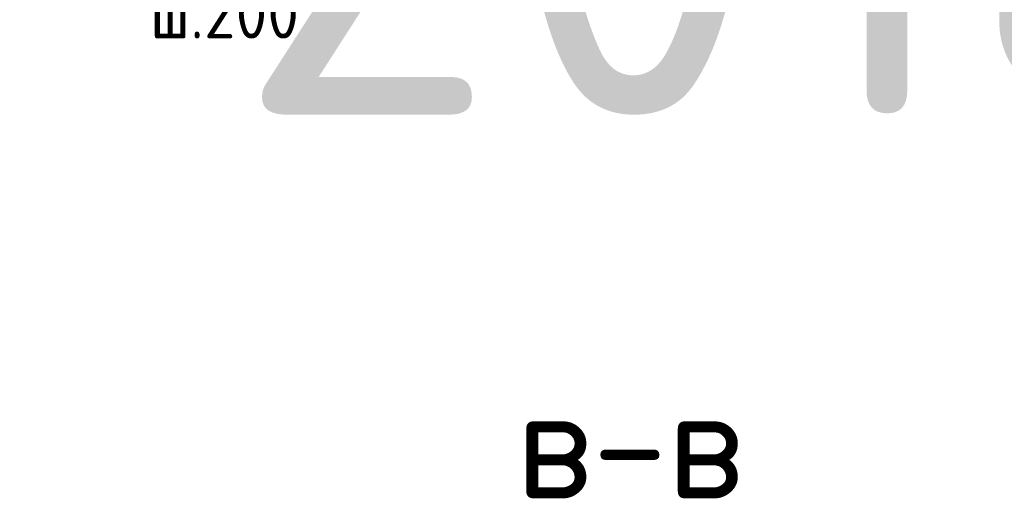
# Model space of a CAD drawing. Header units: metres. Extents: x -38 to 98, y -15 to 21.
# Tile 101 of 147: x 72.092 to 72.697, y 6.911 to 7.205. Entities that reach past the tile are written whole.
import ezdxf

# ---------------------------------------------------------------- set-up
doc = ezdxf.new("R2010")
doc.units = ezdxf.units.M
for name, color, linetype, lineweight in [('XR$3$Арм. стержнями нижней зоны', 180, 'Continuous', 35), ('XR$4$Текст_ примечание', 7, 'Continuous', 13), ('XR$5$Арм. стержнями нижней зоны', 180, 'Continuous', 35)]:
    doc.layers.add(name, color=color, linetype=linetype, lineweight=lineweight)
doc.styles.add('ISOCPEUR', font='txt')

msp = doc.modelspace()

# ---------------------------------------------------------------- texts
at = {"color": 7, "linetype": 'Continuous', "lineweight": 50, "transparency": 33554687, "insert": (72.46715, 6.94445), "char_height": 0.0675, "width": 0.1725652, "attachment_point": 5, "style": 'ISOCPEUR'}
msp.add_mtext('\\A1;{\\fISOCPEUR|i0|b0;\\H0.067500;\\W1.000000;\\C7;в-в}\\P', dxfattribs=at)
at = {"layer": 'XR$3$Арм. стержнями нижней зоны', "color": 7, "linetype": 'Continuous', "lineweight": 25, "transparency": 33554687, "insert": (72.1721, 7.19358), "char_height": 0.03, "width": 0.1311996, "attachment_point": 7, "style": 'ISOCPEUR'}
msp.add_mtext('\\W0.95;ш.200 ', dxfattribs=at)
at = {"layer": 'XR$4$Текст_ примечание', "color": 7, "linetype": 'Continuous', "lineweight": 35, "transparency": 33554687, "insert": (70.35063, 7.14671), "char_height": 0.25, "width": 2.7437149, "attachment_point": 7, "style": 'ISOCPEUR'}
msp.add_mtext('\\W0.96;ГОСТ 34028-2016', dxfattribs=at)
at = {"layer": 'XR$5$Арм. стержнями нижней зоны', "color": 7, "linetype": 'Continuous', "lineweight": 25, "transparency": 33554687, "insert": (72.1721, 7.19358), "char_height": 0.03, "width": 0.1311996, "attachment_point": 7, "style": 'ISOCPEUR'}
msp.add_mtext('\\W0.95;ш.200 ', dxfattribs=at)

doc.saveas('drawing.dxf')
